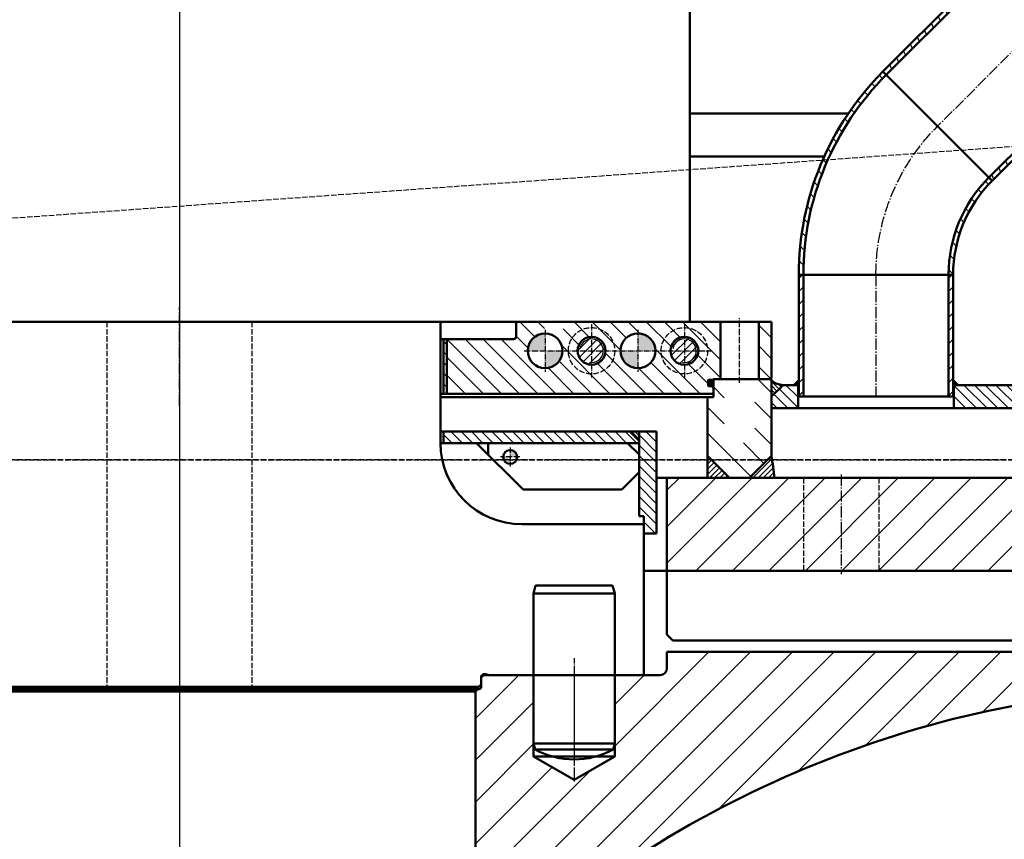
# Model space of a CAD drawing. Header units: millimetres. Extents: x 452087 to 582075, y 10891 to 81641.
# Tile 46 of 46: x 490083 to 490931, y 37109 to 37816. Entities that reach past the tile are written whole.
import ezdxf

# ---------------------------------------------------------------- set-up
doc = ezdxf.new("R2010")
doc.units = ezdxf.units.MM
for name, pattern in [('AM_DIN_F_W050', [6.25, 4.75, -1.5]), ('AM_DIN_G_W050', [13.75, 9.75, -1.5, 1, -1.5]), ('AM_DIN_G_W050x2', [6.875, 4.75, -0.875, 0.375, -0.875]), ('ГТО-1 Пунктир', [7, 5, -2]), ('осевая', [50.8, 31.75, -6.35, 6.35, -6.35])]:
    doc.linetypes.add(name, pattern=pattern)
doc.layers.get('Defpoints').update_dxf_attribs({"color": 8})
for name, color, linetype, lineweight in [('AM_0', 7, 'Continuous', 50), ('AM_0N', 7, 'Continuous', 50), ('AM_3', 6, 'AM_DIN_F_W050', 25), ('AM_4', 3, 'Continuous', 25), ('AM_6', 2, 'Continuous', 35), ('AM_7', 4, 'AM_DIN_G_W050', 25), ('AM_7N', 3, 'AM_DIN_G_W050', 25), ('AM_8', 1, 'Continuous', 25), ('ГТО-2_Бетон 0.6', 2, 'Continuous', 60), ('ГТО-2_Оси_025', 6, 'осевая', 25), ('ГТО-2_Пунктир', 151, 'ГТО-1 Пунктир', 25)]:
    doc.layers.add(name, color=color, linetype=linetype, lineweight=lineweight)
doc.styles.add('RomanS', font='romans.shx', dxfattribs={"width": 0.7})
doc.dimstyles.new('MOSOBL 1-100 (мм)', dxfattribs={"dimscale": 100, "dimtxt": 3, "dimasz": 2, "dimexe": 1.25, "dimexo": 0.625, "dimtad": 1, "dimdec": 0, "dimzin": 9, "dimtxsty": 'RomanS', "dimblk": 'ARCHTICK', "dimcen": 2.5, "dimdle": 1.25, "dimclrd": 7, "dimclre": 7, "dimclrt": 2, "dimadec": 0, "dimazin": 0, "dimtfac": 1, "dimtdec": 0, "dimtmove": 1, "dimatfit": 3, "dimfxl": 1, "dimtfill": 1, "dimlwd": 25, "dimlwe": 25, "dimarcsym": 0})
pattern_1 = [(45, (-1701.7796, -2087.617), (-3.535534, 3.535534), [])]
pattern_2 = [(115, (63735.464, 20575.591), (7.1938181, 3.3545325), [])]
pattern_3 = [(45, (40809.333, -14169.955), (-4.4194174, 4.4194174), [])]

# ---------------------------------------------------------------- blocks, each defined once
blk = doc.blocks.new('wr67e56ue5AE')
at = {"layer": 'AM_0'}
for p, q in [((439.76, 49.5), (576.22, 49.5)), ((439.76, 49.5), (576.22, 49.5)), ((555.5, 12.5), (439.76, 12.5)), ((555.5, 12.5), (439.76, 12.5))]:
    blk.add_line(p, q, dxfattribs=at)
blk = doc.blocks.new('AWEA35TQ35T35')
at = {"layer": 'AM_0'}
h = blk.add_hatch(color=256, dxfattribs=at)
h.paths.add_polyline_path([(315, 50), (315, 35), (300, 35, -0.414214)])
h.paths.add_polyline_path([(315, 35), (330, 35, -0.414214), (315, 20)])
h = blk.add_hatch(color=256, dxfattribs=at)
h.paths.add_polyline_path([(300, 35), (315, 35), (315, 50, 0.414214)])
h.paths.add_polyline_path([(315, 35), (315, 20, 0.414214), (330, 35)])
h = blk.add_hatch(color=256, dxfattribs=at)
h.paths.add_polyline_path([(395, 50), (395, 35), (410, 35, 0.414214)])
h.paths.add_polyline_path([(395, 35), (380, 35, 0.414214), (395, 20)])
h = blk.add_hatch(color=256, dxfattribs=at)
h.paths.add_polyline_path([(410, 35), (395, 35), (395, 50, -0.414214)])
h.paths.add_polyline_path([(395, 35), (395, 20, -0.414214), (380, 35)])
at = {"layer": 'AM_8'}
h = blk.add_hatch(dxfattribs=at)
h.set_pattern_fill('_U', color=256, scale=11, angle=135, style=0, pattern_type=0)
h.set_pattern_definition([(135, (-12027.523, 3184.946), (-7.778175, -7.778175), [])])
edge = h.paths.add_edge_path(flags=16)
edge.add_arc((435, 35), 12, -156.16566, 191.45916, ccw=False)
edge.add_arc((435, 35), 12, 191.45916, 203.83434, ccw=False)
edge = h.paths.add_edge_path(flags=16)
edge.add_arc((395, 35), 15, -134.11232, 191.45916, ccw=False)
edge.add_arc((395, 35), 15, 191.45916, 225.88768, ccw=False)
edge = h.paths.add_edge_path(flags=16)
edge.add_arc((355, 35), 12, -72.01346, 191.45916, ccw=False)
edge.add_arc((355, 35), 12, 191.45916, 287.98654, ccw=False)
edge = h.paths.add_edge_path()
edge.add_line((460, -1), (460, 4.3))
edge.add_arc((459.8, 4.3), 0.2, 0, 90)
edge.add_line((459.8, 4.5), (459.76, 4.5))
edge.add_ellipse((457.8, 5.75), major_axis=(0, 2.75), ratio=0.8, start_angle=116.08658, end_angle=242.96431)
edge.add_arc((456, 4.9), 0.4, 180, 243.9141)
edge.add_line((455.6, 4.9), (455.6, 9.6))
edge.add_arc((456, 9.6), 0.4, 90, 180)
edge.add_line((456, 10), (459.6, 10))
edge.add_arc((459.6, 10.4), 0.4, 270, 360)
edge.add_line((460, 10.4), (460, 10.5))
edge.add_line((460, 10.5), (466, 10.5))
edge.add_line((466, 10.5), (466, 20.5))
edge.add_line((466, 20.5), (466, 60))
edge.add_line((466, 60), (461.15, 60))
edge.add_line((461.15, 60), (330.51, 60))
edge.add_line((330.51, 60), (330.51, 43.23))
edge.add_line((330.51, 43.23), (329.29, 42))
edge.add_line((329.29, 42), (328.27, 42))
edge.add_arc((315, 35), 15, 91.85707, 387.81814)
edge.add_line((314.51, 49.99), (314.51, 60))
edge.add_line((314.51, 60), (313.51, 60))
edge.add_line((313.51, 60), (296.51, 60))
edge.add_line((296.51, 60), (291, 60))
edge.add_line((291, 60), (290.01, 59.01))
edge.add_line((290.01, 59.01), (290.01, 54))
edge.add_line((290.01, 54), (290, 54))
edge.add_line((290, 54), (290, 47))
edge.add_arc((288, 47), 2, 270, 360)
edge.add_line((288, 45), (230.5, 45))
edge.add_line((230.5, 45), (230.5, -2))
edge.add_line((230.5, -2), (459, -2))
edge.add_line((459, -2), (460, -1))
h = blk.add_hatch(dxfattribs=at)
h.set_pattern_fill('_U', color=256, scale=12.672, angle=135, style=0, pattern_type=0)
h.set_pattern_definition([(135, (-34713.96, -60339.199), (-8.9604571, -8.9604571), [])])
h.paths.add_polyline_path([(509, 10.5), (510, 11.5), (510, 60), (499, 60), (499, 10.5)])
h = blk.add_hatch(dxfattribs=at)
h.set_pattern_fill('_U', color=256, scale=6.48, angle=135, style=0, pattern_type=0)
h.set_pattern_definition([(135, (-34713.9595, -60339.1986), (-4.58205194, -4.58205194), [])])
h.paths.add_polyline_path([(227.5, 45), (227.5, 0), (230.5, 0), (230.5, 45)])
h = blk.add_hatch(dxfattribs=at)
h.set_pattern_fill('_U', color=256, scale=5, angle=45, style=0, pattern_type=0)
h.set_pattern_definition(pattern_1)
edge = h.paths.add_edge_path()
edge.add_arc((355, 35), 12, 191.45916, 410.12148)
edge.add_arc((355, 35), 12, 50.12148, 191.45916)
h = blk.add_hatch(dxfattribs=at)
h.set_pattern_fill('_U', color=256, scale=5, angle=45, style=0, pattern_type=0)
h.set_pattern_definition(pattern_1)
edge = h.paths.add_edge_path()
edge.add_arc((435, 35), 12, 191.45916, 392.32232)
edge.add_arc((435, 35), 12, 32.32232, 191.45916)
at = {"layer": 'AM_0'}
for p, q in [((290, 59, 0), (291, 60, 0)), ((510, 60, 0), (290.01, 60, 0)), ((466, 60, 0), (466, 10.5, 0)), ((499, 60, 0), (499, 10.5, 0)), ((510, 11.5, 0), (510, 60, 0)), ((290, 59, 0), (290, 47, 0)), ((288, 45, 0), (225, 45)), ((227.5, 45, 0), (227.5, -2, 0)), ((230.5, 45, 0), (230.5, -2, 0)), ((455.6, 4.9, 0), (455.6, 9.6, 0)), ((456, 10, 0), (459.6, 10, 0)), ((460, 10.4, 0), (460, 10.5, 0)), ((460, 10.5, 0), (509, 10.5, 0)), ((509, 10.5, 0), (510, 11.5, 0)), ((459.8, 4.5, 0), (456, 4.5, 0)), ((460, 4.3, 0), (460, -1, 0)), ((459, -2, 0), (225, -2, 0)), ((460, -1, 0), (459, -2, 0))]:
    blk.add_line(p, q, dxfattribs=at)
for centre, radius in [((315, 35, 0), 15), ((315, 35, 0), 15), ((355, 35, 0), 12), ((395, 35, 0), 15), ((395, 35, 0), 15), ((435, 35, 0), 12)]:
    blk.add_circle(centre, radius, dxfattribs=at)
for centre, radius, start, end in [((288, 47, 0), 2, 270, 0), ((456, 9.6, 0), 0.4, 90, 180), ((459.6, 10.4, 0), 0.4, 270, 0), ((456, 4.9, 0), 0.4, 180, 270), ((459.8, 4.3, 0), 0.2, 360, 90)]:
    blk.add_arc(centre, radius, start, end, dxfattribs=at)
at = {"layer": 'AM_3'}
for centre in [(355, 35, 0), (435, 35, 0)]:
    blk.add_circle(centre, 20, dxfattribs=at)
at = {"layer": 'AM_4'}
for centre in [(355, 35, 0), (435, 35, 0)]:
    blk.add_arc(centre, 10.16, 260, 170, dxfattribs=at)
at = {"layer": 'AM_7'}
blk.add_line((0, -12.52, 0), (0, 72.52, 0), dxfattribs=at)
at = {"layer": 'AM_7', "linetype": 'AM_DIN_G_W050x2'}
for p, q in [((482.5, 7.5, 0), (482.5, 63, 0)), ((315, 53, 0), (315, 17, 0)), ((355, 58, 0), (355, 12, 0)), ((395, 53, 0), (395, 17, 0)), ((435, 58, 0), (435, 12, 0))]:
    blk.add_line(p, q, dxfattribs=at)
at = {"layer": 'AM_7N', "linetype": 'AM_DIN_G_W050x2'}
blk.add_line((297, 35, 0), (458, 35, 0), dxfattribs=at)
blk = doc.blocks.new('TERATTGTG')
at = {"layer": 'AM_8'}
h = blk.add_hatch(dxfattribs=at)
h.set_pattern_fill('_U', color=256, scale=1.2, angle=135, style=0, double=1, pattern_type=0)
h.set_pattern_definition([(135, (83.8367, -837.7057), (-0.8485281, -0.8485281), []), (225, (83.8367, -837.7057), (0.8485281, -0.8485281), [])])
edge = h.paths.add_edge_path()
edge.add_ellipse((-457.88, 83.44), major_axis=(0, 2.75), ratio=0.8, start_angle=180, end_angle=475.81197)
edge.add_ellipse((-457.88, 83.44), major_axis=(0, 2.75), ratio=0.8, start_angle=115.81197, end_angle=180)
at = {"layer": 'AM_0', "ltscale": 0.8}
blk.add_line((-466.08, 96.69, 0), (-466.08, 86.69, 0), dxfattribs=at)
at = {"layer": 'AM_0', "elevation": 0}
blk.add_lwpolyline([(-439.76, 1042.75), (439.76, 1042.75), (439.76, 136.19), (-439.76, 136.19)], close=True, dxfattribs=at)
at = {"layer": 'AM_0'}
blk.add_ellipse((-457.88, 83.44, 0), major_axis=(0, 2.75), ratio=0.8, dxfattribs=at)
at = {"layer": 'AM_0', "xscale": -1}
blk.add_blockref('AWEA35TQ35T35', (-0.02, 76.19), dxfattribs=at)
blk = doc.blocks.new('WERR')
at = {"layer": 'AM_8'}
h = blk.add_hatch(dxfattribs=at)
h.set_pattern_fill('ANSI31', color=256, scale=8, angle=90, style=0)
h.set_pattern_definition([(45, (6000, -225), (17.96051, -17.96051), [])])
edge = h.paths.add_edge_path()
edge.add_line((332.62, -200), (255, -200))
edge.add_line((255, -200), (255, -14))
edge.add_line((255, -14), (257, -12))
edge.add_line((257, -12), (258, -12))
edge.add_arc((258, -10), 2, 270, 360)
edge.add_line((260, -10), (260, -2))
edge.add_line((260, -2), (262, 0))
edge.add_line((262, 0), (267.13, 0))
edge.add_line((267.13, 0), (305, 0))
edge.add_line((305, 0), (305, -59))
edge.add_line((305, -59), (305, -70))
edge.add_line((305, -70), (340, -90.21))
edge.add_line((340, -90.21), (375, -70))
edge.add_line((375, -70), (375, 0))
edge.add_line((375, 0), (400, 0))
edge.add_line((400, 0), (414, 0))
edge.add_arc((414, 6), 6, 270, 360)
edge.add_line((420, 6), (420, 20))
edge.add_line((420, 20), (880, 20))
edge.add_arc((880, 40), 20, 270, 360)
edge.add_line((900, 40), (900, 77.5))
edge.add_line((900, 77.5), (902.5, 80))
edge.add_line((902.5, 80), (930, 80))
edge.add_line((930, 80), (932.5, 77.5))
edge.add_line((932.5, 77.5), (932.5, 32.5))
edge.add_arc((935.5, 32.5), 3, 180, 270)
edge.add_line((935.5, 29.5), (963, 29.5))
edge.add_arc((963, 32.5), 3, 270, 360)
edge.add_line((966, 32.5), (966, 42))
edge.add_line((966, 42), (966, 77.5))
edge.add_line((966, 77.5), (968.5, 80))
edge.add_line((968.5, 80), (997.5, 80))
edge.add_line((997.5, 80), (1000, 77.5))
edge.add_line((1000, 77.5), (1000, 69.09))
edge.add_line((1000, 69.09), (1000, -9.8))
edge.add_line((1000, -9.8), (891.43, -9.8))
edge.add_arc((891.43, -925.8), 916, 90, 127.5937)
at = {"layer": 'AM_0'}
for p, q in [((880, 20), (420, 20)), ((420, 6), (420, 20)), ((262, 0), (260, -2)), ((414, 0), (260.76, 0)), ((260, -10), (260, -2)), ((305, 0, 0), (305, -70, 0)), ((375, 0, 0), (375, -70, 0)), ((-258, -12), (0, -12)), ((-255, -14), (0, -14)), ((258, -12), (0, -12)), ((255, -14), (0, -14)), ((257, -12), (255, -14)), ((255, -200), (255, -14)), ((305, -70, 0), (375, -70, 0)), ((305, -70, 0), (340, -90.21, 0)), ((375, -70, 0), (340, -90.21, 0))]:
    blk.add_line(p, q, dxfattribs=at)
for centre, radius, start, end in [((414, 6), 6, 270, 0), ((258, -10), 2, 270, 0), ((891.43, -925.8), 916, 90, 131.18848)]:
    blk.add_arc(centre, radius, start, end, dxfattribs=at)
at = {"layer": 'AM_7'}
blk.add_line((340, 3, 0), (340, -93.21, 0), dxfattribs=at)
at = {"layer": 'AM_0', "xscale": -1}
blk.add_blockref('TERATTGTG', (0, 168.31), dxfattribs=at)
blk = doc.blocks.new('k133')
at = {"layer": 'AM_8'}
h = blk.add_hatch(dxfattribs=at)
h.set_pattern_fill('ANSI31', color=256, scale=3, style=0)
h.set_pattern_definition([(45, (6904.404, 15431.093), (-6.7351921, 6.7351921), [])])
h.paths.add_polyline_path([(31609.34, 59873.63), (31606.51, 59870.8, -0.198912), (31640.04, 59789.83), (31644.04, 59789.83, 0.198912)])
h.paths.add_polyline_path([(31700.55, 59964.84), (31697.73, 59962.02, -0.198912), (31769.04, 59789.83), (31773.04, 59789.83, 0.198912)])
at = {"layer": 'AM_0', "ltscale": 0.8}
for p, q in [((31606.51, 59870.8), (31700.55, 59964.84)), ((31606.51, 59870.8), (31700.55, 59964.84)), ((31640.04, 59789.83), (31773.04, 59789.83))]:
    blk.add_line(p, q, dxfattribs=at)
for radius in [243.5, 247.5, 118.5, 114.5]:
    blk.add_arc((31525.54, 59789.83), radius, 0, 45, dxfattribs=at)
at = {"layer": 'AM_7'}
blk.add_arc((31525.54, 59789.83), 181, 0, 45, dxfattribs=at)
blk = doc.blocks.new('sdf44deastz')
at = {"layer": 'AM_8'}
h = blk.add_hatch(dxfattribs=at)
h.set_pattern_fill('ANSI31', color=256, scale=2.5, angle=20, style=0)
h.set_pattern_definition(pattern_2)
h.paths.add_polyline_path([(36845.87, 66073.18), (36848.7, 66070.35), (36705.91, 65927.56), (36705.91, 65933.21)])
h.paths.add_polyline_path([(36705.91, 65933.21), (36705.91, 65927.56), (36665.91, 65887.56), (36665.91, 65893.21)])
h.paths.add_polyline_path([(36665.91, 65893.21), (36665.91, 65887.56), (36534.73, 65756.38), (36531.9, 65759.21)])
h.paths.add_polyline_path([(36939.92, 65979.13), (36937.09, 65981.96), (36705.91, 65750.78), (36705.91, 65745.12)])
h = blk.add_hatch(dxfattribs=at)
h.set_pattern_fill('ANSI31', color=256, scale=2.5, angle=20, style=0)
h.set_pattern_definition(pattern_2)
h.paths.add_polyline_path([(36705.91, 65750.78), (36705.91, 65745.12), (36665.91, 65705.12), (36665.91, 65710.78)])
h.paths.add_polyline_path([(36665.91, 65710.78), (36665.91, 65705.12), (36625.94, 65665.16), (36623.12, 65667.99)])
at = {"layer": 'AM_0', "ltscale": 0.8}
for p, q in [((36845.87, 66073.18), (36531.9, 65759.21)), ((36848.7, 66070.35), (36534.73, 65756.38)), ((36937.09, 65981.96), (36623.12, 65667.99)), ((36939.92, 65979.13), (36625.94, 65665.16))]:
    blk.add_line(p, q, dxfattribs=at)
at = {"layer": 'AM_7'}
blk.add_line((36892.89, 66026.16), (36578.92, 65712.18), dxfattribs=at)
blk = doc.blocks.new('R6UDR6')
at = {"layer": 'AM_8'}
h = blk.add_hatch(dxfattribs=at)
h.set_pattern_fill('ANSI31', color=256, scale=2.5, style=0)
h.set_pattern_definition([(135, (27680.556, -44833.605), (5.6126601, 5.6126601), [])])
h.paths.add_polyline_path([(-666.5, 175), (-662.5, 175), (-662.5, 70), (-666.5, 70)])
h = blk.add_hatch(dxfattribs=at)
h.set_pattern_fill('ANSI31', color=256, scale=2.5, style=0)
h.set_pattern_definition([(135, (27809.556, -44833.605), (5.6126601, 5.6126601), [])])
h.paths.add_polyline_path([(-537.5, 175), (-533.5, 175), (-533.5, 70), (-537.5, 70)])
at = {"layer": 'AM_8', "ltscale": 0.8}
h = blk.add_hatch(dxfattribs=at)
h.set_pattern_fill('ANSI31', color=256, scale=5, angle=90, style=0)
h.set_pattern_definition([(45, (-3686.611, -2445.675), (11.22532, -11.22532), [])])
h.paths.add_polyline_path([(-469.39, 83.47), (-466.75, 85), (-460, 85), (-460, 69.5), (-455, 69.5), (-455, 19), (-474, 0), (-491, 0), (-510, 19), (-510, 85), (-498.25, 85), (-495.61, 83.47), (-495.61, 35.84), (-482.5, 28.28), (-469.39, 35.84)])
h = blk.add_hatch(dxfattribs=at)
h.set_pattern_fill('_U', color=256, scale=6.48, angle=135, style=0, pattern_type=0)
h.set_pattern_definition([(45, (-2697.285, -2445.675), (4.582052, -4.582052), [])])
h.paths.add_polyline_path([(-667, 80), (-667, 60), (-740, 60), (-740, 70), (-730, 80)])
h = blk.add_hatch(dxfattribs=at)
h.set_pattern_fill('_U', color=256, scale=0.6, angle=45, style=0, pattern_type=0)
h.set_pattern_definition([(45, (2722.43507, -2445.6752), (-0.42426407, 0.42426407), [])])
h.paths.add_polyline_path([(-666.5, 80.04), (-666.5, 84.32), (-670.7, 80.04)])
h = blk.add_hatch(dxfattribs=at)
h.set_pattern_fill('_U', color=256, scale=0.6, angle=45, style=0, pattern_type=0)
h.set_pattern_definition([(135, (-3922.43507, -2445.6752), (0.42426407, 0.42426407), [])])
h.paths.add_polyline_path([(-533.5, 80.04), (-533.5, 84.32), (-529.3, 80.04)])
h = blk.add_hatch(dxfattribs=at)
h.set_pattern_fill('_U', color=256, scale=6.48, angle=135, style=0, pattern_type=0)
h.set_pattern_definition([(45, (99293.456, 9217.035), (4.58205194, -4.58205194), [])])
h.paths.add_polyline_path([(-533, 60), (-533, 80), (-520, 80), (-510, 70), (-510, 60)])
h = blk.add_hatch(dxfattribs=at)
h.set_pattern_fill('_U', color=256, scale=2.5, angle=45, style=0, pattern_type=0)
h.set_pattern_definition([(45, (2722.285, -2445.6752), (-1.767767, 1.767767), [])])
edge = h.paths.add_edge_path()
edge.add_line((-510, 70), (-510, 83.77))
edge.add_arc((-520.74, 97.1), 17.11, 272.4765, 308.86925, ccw=False)
edge.add_line((-520, 80), (-510, 70))
h = blk.add_hatch(dxfattribs=at)
h.set_pattern_fill('ANSI31', color=256, angle=90, style=0)
h.set_pattern_definition([(135, (-124.068, -1125.939), (-2.245064, -2.245064), [])])
h.paths.add_polyline_path([(-510, 19, 0.018017), (-512.5, 0), (-491, 0)])
h = blk.add_hatch(dxfattribs=at)
h.set_pattern_fill('ANSI31', color=256, angle=90, style=0)
h.set_pattern_definition([(135, (-109.068, -1125.939), (-2.245064, -2.245064), [])])
h.paths.add_polyline_path([(-474, 0), (-455, 0), (-455, 19)])
h = blk.add_hatch(dxfattribs=at)
h.set_pattern_fill('ANSI31', color=256, scale=7, style=0)
h.set_pattern_definition([(135, (11544.38, -1326.089), (15.71545, 15.71545), [])])
h.paths.add_polyline_path([(-455, 0), (-420, 0), (-420, -80), (-886, -80), (-888.5, -80), (-888.5, -60), (-919.7, -60), (-920.62, -51), (-917.01, -28.53), (-906.16, 0), (-455, 0)])
at = {"layer": 'AM_0', "ltscale": 0.8}
for p, q in [((-666.5, 70, 0), (-666.5, 175, 0)), ((-662.5, 70, 0), (-662.5, 175, 0)), ((-532.85, 175, 0), (-647.15, 175, 0)), ((-647.15, 175, 0), (-532.85, 175, 0)), ((-537.5, 70, 0), (-537.5, 175, 0)), ((-533.5, 70, 0), (-533.5, 175, 0)), ((-510, 85, 0), (-510, 19, 0)), ((-460, 85, 0), (-510, 85, 0)), ((-460, 85, 0), (-460, 69.5, 0)), ((-666.5, 84.32, 0), (-670.73, 80, 0)), ((-667, 80, 0), (-667, 60, 0)), ((-533.5, 84.32, 0), (-529.27, 80, 0)), ((-533, 80, 0), (-533, 60, 0)), ((-510, 70, 0), (-520, 80, 0)), ((-460, 69.5, 0), (-225, 69.5, 0)), ((-455, 69.5), (-455, 0)), ((-455, 69.5, 0), (-455, 0, 0)), ((-491, 0), (-510, 19)), ((-474, 0), (-455, 19)), ((-420, 0), (-420, -80))]:
    blk.add_line(p, q, dxfattribs=at)
at = {"layer": 'AM_0', "linetype": 'Continuous'}
for p, q in [((-666.5, 80, 0), (-730, 80, 0)), ((-520, 80, 0), (-533.5, 80, 0)), ((-510, 60, 0), (-740, 60, 0))]:
    blk.add_line(p, q, dxfattribs=at)
at = {"layer": 'AM_0'}
for p, q in [((-666.5, 70, 0), (-533.5, 70, 0)), ((-455, 0, 0), (-938.86, 0, 0)), ((-455, 0, 0), (-411, 0, 0)), ((-931.25, -80), (-400, -80)), ((-420, -80), (-420, -135)), ((-425, -140), (-420, -135)), ((-881, -140), (-425, -140))]:
    blk.add_line(p, q, dxfattribs=at)
at = {"layer": 'AM_0', "ltscale": 0.8}
for centre, radius, start, end in [((-520.74, 97.1, 0), 17.11, 272.4765, 308.86925), ((-247.69, -25.18), 266, 170.43981, 174.56847)]:
    blk.add_arc(centre, radius, start, end, dxfattribs=at)
at = {"layer": 'AM_3'}
for p, q in [((-602.5, 0, 0), (-602.5, -80, 0)), ((-537.5, 0, 0), (-537.5, -80, 0))]:
    blk.add_line(p, q, dxfattribs=at)
at = {"layer": 'AM_7'}
for p, q in [((-600, 175, 0), (-600, 70, 0)), ((-570, 3, 0), (-570, -83))]:
    blk.add_line(p, q, dxfattribs=at)
at = {"layer": 'AM_0', "xscale": -1}
blk.add_blockref('sdf44deastz', (35925.91, -65409.2, 0), dxfattribs=at)
at = {"layer": 'AM_6'}
blk.add_blockref('k133', (-32306.54, -59614.83, 0), dxfattribs=at)
blk = doc.blocks.new('efwefwae')
at = {"layer": 'AM_0', "ltscale": 0.8}
for p, q in [((-33.12, 0), (33.12, 0)), ((-35, -7), (35, -7))]:
    blk.add_line(p, q, dxfattribs=at)
at = {"layer": 'AM_0N'}
for p, q in [((-35, -7), (-33.12, 0)), ((35, -7), (33.12, 0)), ((-35, -7), (-35, -136.38)), ((35, -136.38), (35, -7)), ((-35, -136.38), (35, -136.38)), ((-35, -136.38), (-33.66, -141.38)), ((-33.66, -141.38), (33.66, -141.38)), ((35, -136.38), (33.66, -141.38))]:
    blk.add_line(p, q, dxfattribs=at)
at = {"layer": 'AM_0N', "extrusion": (0, 0, -1)}
blk.add_arc((0, -80), 70, 241.25836, 298.74164, dxfattribs=at)
at = {"layer": 'AM_7N', "linetype": 'AM_DIN_G_W050x2'}
blk.add_line((0, -62.65), (0, -154.26), dxfattribs=at)
blk = doc.blocks.new('_гто-2_рев 4')
at = {"layer": 'AM_0'}
h = blk.add_hatch(color=256, dxfattribs=at)
h.paths.add_polyline_path([(-285, 408.8), (-285, 402.8), (-291, 402.8, -0.414214)])
h.paths.add_polyline_path([(-285, 402.8), (-279, 402.8, -0.414214), (-285, 396.8)])
at = {"layer": 'AM_8'}
h = blk.add_hatch(dxfattribs=at)
h.set_pattern_fill('_U', color=256, scale=6.25, angle=45, style=0, pattern_type=0)
h.set_pattern_definition(pattern_3)
h.paths.add_polyline_path([(-411, 424.8), (-396, 424.8), (-396, 351.8), (-400, 351.8), (-400, 344.8), (-400, 336.8), (-411, 336.8)])
h = blk.add_hatch(dxfattribs=at)
h.set_pattern_fill('_U', color=256, scale=6.25, angle=45, style=0, pattern_type=0)
h.set_pattern_definition(pattern_3)
h.paths.add_polyline_path([(-388, 424.8), (-227.5, 424.8), (-227.5, 414.8), (-396, 414.8), (-396, 416.8)])
h = blk.add_hatch(dxfattribs=at)
h.set_pattern_fill('_U', color=256, scale=2, angle=45, style=0, pattern_type=0)
h.set_pattern_definition([(45, (-27071.2624, -13663.778), (-1.41421356, 1.41421356), [])])
h.paths.add_polyline_path([(-396, 424.8), (-388, 424.8), (-396, 416.8)])
at = {"layer": 'AM_0'}
for p, q in [((-225, 414.8), (-225, 519.3)), ((-411, 336.8), (-411, 424.8)), ((-411, 424.8), (-225, 424.8)), ((-396, 416.8), (-388, 424.8)), ((-227.5, 424.8), (-227.5, 414.8)), ((-225, 414.8), (-396, 414.8)), ((-396, 404.8), (-386, 414.8)), ((-296, 374.8), (-256, 414.8)), ((-266, 404.8), (-266, 414.8)), ((-396, 389.8), (-381, 374.8)), ((-381, 374.8), (-296, 374.8)), ((-400, 336.8), (-400, 351.8)), ((-396, 351.8), (-400, 351.8)), ((-400, 343.8), (-399, 344.8)), ((-400, 215.8), (-400, 343.8)), ((-399, 344.8), (-295, 344.8)), ((-400, 336.8), (-411, 336.8)), ((-399, 214.8), (-400, 215.8)), ((-399, 214.8), (-400, 215.8)), ((-375, 214.8), (-400, 214.8)), ((-305, 214.8), (-267.13, 214.8)), ((-260, 206.8), (-260, 212.8)), ((-258, 204.8), (-260, 206.8)), ((258, 204.8), (-258, 204.8))]:
    blk.add_line(p, q, dxfattribs=at)
at = {"layer": 'AM_0', "ltscale": 0.8}
blk.add_line((-263.78, 215.7), (-267.13, 214.8), dxfattribs=at)
at = {"layer": 'AM_0'}
blk.add_lwpolyline([(-396, 424.8), (-396, 351.8)], dxfattribs=at)
at = {"layer": 'AM_0', "ltscale": 0.8, "elevation": 0}
blk.add_lwpolyline([(-305, 214.8), (-305, 144.8), (-340, 124.59), (-375, 144.8), (-375, 214.8)], dxfattribs=at)
at = {"layer": 'AM_0'}
blk.add_circle((-285, 402.8), 6, dxfattribs=at)
for centre, radius, start, end in [((-295, 414.8), 70, 270, 0), ((-263, 212.8), 3, 0, 105)]:
    blk.add_arc(centre, radius, start, end, dxfattribs=at)
at = {"layer": 'AM_3'}
for p, q in [((1995.14, 476.08), (-2220.61, 778.1)), ((-62.5, 519.3), (-62.5, 204.8)), ((62.5, 519.3), (62.5, 204.8)), ((-2875.05, 399.98), (2117.18, 399.98))]:
    blk.add_line(p, q, dxfattribs=at)
at = {"layer": 'AM_7'}
blk.add_line((0, 519.3), (0, -615.2), dxfattribs=at)
at = {"layer": 'AM_7', "linetype": 'AM_DIN_G_W050x2'}
for p, q in [((-285, 411.05), (-285, 394.55)), ((-293.25, 402.8), (-276.75, 402.8))]:
    blk.add_line(p, q, dxfattribs=at)
at = {"layer": 'AM_0'}
blk.add_blockref('R6UDR6', (0, 384.8, 0), dxfattribs=at)
at = {"layer": 'AM_0', "extrusion": (0, 0, -1), "zscale": -1}
for name, p in [('WERR', (0, 214.8)), ('wr67e56ue5AE', (0, 649.3)), ('efwefwae', (340, 292.17))]:
    blk.add_blockref(name, p, dxfattribs=at)
blk = doc.blocks.new('_ArchTick')
at = {"color": 0, "linetype": 'ByBlock', "const_width": 0.15}
blk.add_lwpolyline([(-0.5, -0.5), (0.5, 0.5)], dxfattribs=at)
blk = doc.blocks.new('*D710')
at = {"color": 7, "lineweight": 25, "transparency": 16777216}
for p, q in [((490220.57, 51509.42), (490220.57, 28587.29)), ((498790.57, 34942.07), (498790.57, 28587.29)), ((490095.57, 28712.29), (498915.57, 28712.29))]:
    blk.add_line(p, q, dxfattribs=at)
at = {"layer": 'Defpoints', "color": 0, "transparency": 16777216}
for p in [(490220.57, 51571.92), (498790.57, 35004.57), (498790.57, 28712.29)]:
    blk.add_point(p, dxfattribs=at)
at = {"color": 7, "lineweight": 25, "transparency": 16777216, "xscale": 200, "yscale": 200, "zscale": 200, "rotation": 180}
blk.add_blockref('_ArchTick', (490220.57, 28712.29), dxfattribs=at)
at = {"color": 7, "lineweight": 25, "transparency": 16777216, "xscale": 200, "yscale": 200, "zscale": 200}
blk.add_blockref('_ArchTick', (498790.57, 28712.29), dxfattribs=at)
at = {"color": 2, "transparency": 16777216, "insert": (494505.57, 28924.79), "char_height": 300, "attachment_point": 5, "style": 'RomanS', "bg_fill": 3, "box_fill_scale": 1.1, "bg_fill_color": 256, "bg_fill_true_color": 13158600, "bg_fill_transparency": 0}
blk.add_mtext('8570', dxfattribs=at)

msp = doc.modelspace()

# ---------------------------------------------------------------- linework, layer by layer
at = {"layer": 'ГТО-2_Оси_025', "flags": 128}
msp.add_lwpolyline([(490220.57, 59300.62), (490220.57, 28702.12)], dxfattribs=at)
at = {"layer": 'ГТО-2_Пунктир'}
msp.add_lwpolyline([(492920.57, 37436.46), (489360.57, 37436.47)], dxfattribs=at)

# ---------------------------------------------------------------- block references
at = {"layer": 'ГТО-2_Бетон 0.6', "color": 1, "xscale": -1}
msp.add_blockref('_гто-2_рев 4', (490220.57, 37036.13), dxfattribs=at)

# ---------------------------------------------------------------- next in the draw order: dimensions: what is measured, and where the dimension line sits
at = {"color": 5}
dim = msp.add_linear_dim(base=(498790.57, 28712.29), p1=(490220.57, 51571.92), p2=(498790.57, 35004.57), dimstyle='MOSOBL 1-100 (мм)', override={"dimfxl": 1.25, "dimarcsym": 1}, dxfattribs=at)
dim.commit()
dim.dimension.update_dxf_attribs({"geometry": '*D710', "text_midpoint": (494505.57, 28924.79)})

doc.saveas('drawing.dxf')
